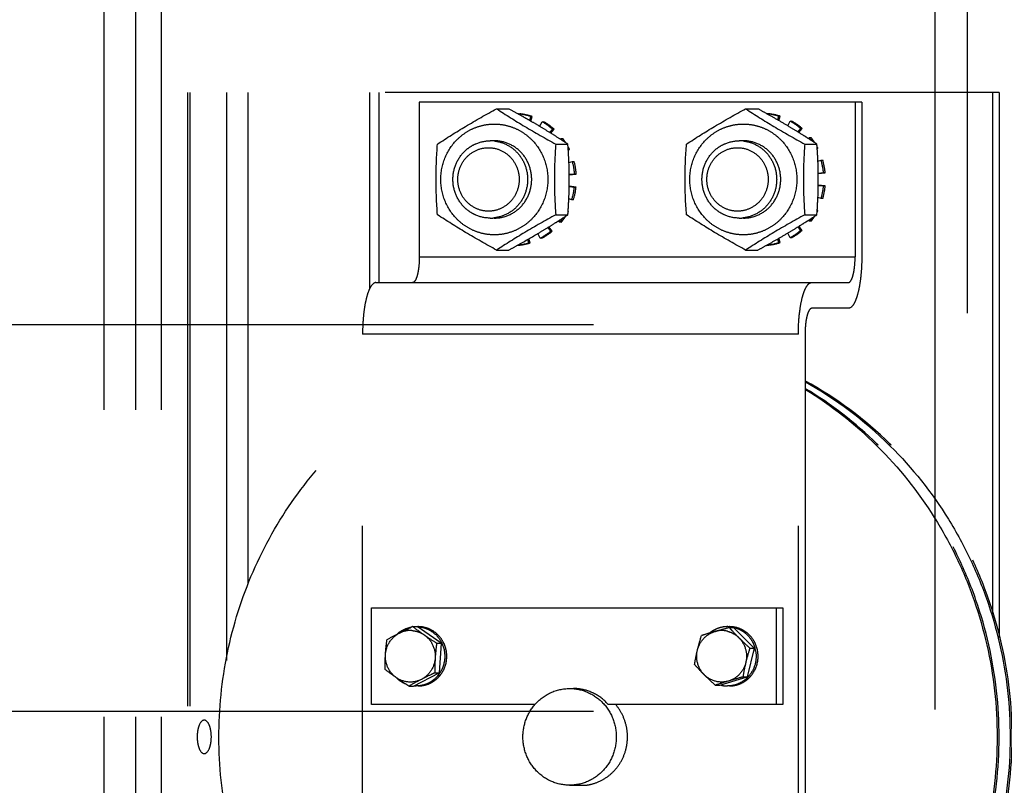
# Model space of a CAD drawing. Header units: millimetres. Extents: x 132157 to 155303, y 33763 to 45643.
# Tile 60 of 256: x 140925 to 141027, y 38844 to 38923. Entities that reach past the tile are written whole.
import ezdxf

# ---------------------------------------------------------------- set-up
doc = ezdxf.new("R2010")
doc.units = ezdxf.units.MM
doc.header["$LTSCALE"] = 20
doc.linetypes.add('ČÁRKOVANÁ2', pattern=[9.525, 6.35, -3.175])
doc.layers.add('PŘEJEZD', color=7, linetype='ČÁRKOVANÁ2')

msp = doc.modelspace()

# ---------------------------------------------------------------- linework, layer by layer
at = {"layer": 'PŘEJEZD', "ltscale": 0.5}
for p, q in [((140933.8898, 38692.5921), (140933.8898, 40182.5921)), ((140937.1698, 38692.5921), (140937.1698, 40182.5921)), ((140939.8365, 38692.5921), (140939.8365, 40182.5921)), ((141026.4697, 38915.9255), (140939.8365, 38915.9255)), ((140942.5031, 38915.9255), (140942.5031, 38782.5921)), ((140942.753, 38915.9255), (140942.753, 38782.5921)), ((140946.5869, 38857.1439), (140946.5869, 38915.9255)), ((140948.7713, 38915.9255), (140948.7713, 38865.0506)), ((140961.3702, 38895.6475), (140961.3702, 38915.9255)), ((140962.2928, 38915.9255), (140962.2928, 38896.2588)), ((141025.7795, 38915.9255), (141025.7795, 38861.9924)), ((141026.4697, 38915.9255), (141026.4697, 38859.5543)), ((141012.2565, 38914.9255), (140966.4898, 38914.9255)), ((140966.4898, 38914.9255), (140966.4898, 38898.9255)), ((141011.5663, 38914.9255), (141011.5663, 38898.9255)), ((141012.2565, 38914.9255), (141012.2565, 38898.9255)), ((140974.4871, 38914.2386), (140975.7405, 38914.2386)), ((140976.7373, 38913.6835), (140976.7406, 38913.7129)), ((140978.0049, 38913.4281), (140977.8815, 38913.0324)), ((140978.1775, 38913.4281), (140978.0049, 38913.4281)), ((140978.0277, 38912.9482), (140978.1775, 38913.4281)), ((141000.2451, 38914.2386), (141001.4985, 38914.2386)), ((141002.4205, 38913.728), (141002.3918, 38913.744)), ((141003.6506, 38913.4646), (141003.5406, 38913.0893)), ((141003.8231, 38913.4646), (141003.6506, 38913.4646)), ((141003.6883, 38913.0043), (141003.8231, 38913.4646)), ((140978.9575, 38912.4032), (140978.9178, 38912.4269)), ((140978.9333, 38912.4144), (140979.1913, 38912.8935)), ((140979.1913, 38912.8935), (140979.3639, 38912.8935)), ((141004.6025, 38912.4706), (141004.5735, 38912.4879)), ((141004.5974, 38912.4705), (141004.846, 38912.9519)), ((141004.629, 38912.4549), (141004.6025, 38912.4706)), ((141004.846, 38912.9519), (141005.0185, 38912.9519)), ((140980.0363, 38911.746), (140979.9116, 38911.8233)), ((140980.2542, 38912.1295), (140979.97, 38911.7839)), ((140980.1521, 38911.6741), (140980.0363, 38911.746)), ((140980.0843, 38911.7129), (140980.4267, 38912.1295)), ((140980.4267, 38912.1295), (140980.2542, 38912.1295)), ((141005.6846, 38911.814), (141005.5838, 38911.8762)), ((141005.9218, 38912.2077), (141005.6328, 38911.8431)), ((141005.7484, 38911.7712), (141006.0944, 38912.2077)), ((141006.0944, 38912.2077), (141005.9218, 38912.2077)), ((141006.7192, 38911.1606), (141006.8368, 38911.2605)), ((141006.8368, 38911.2605), (141007.0093, 38911.2605)), ((140980.6047, 38910.582), (140981.858, 38910.582)), ((140981.0649, 38911.0937), (140981.1527, 38911.1656)), ((140981.1207, 38911.061), (140981.0731, 38911.0916)), ((140981.2251, 38910.9938), (140981.1207, 38911.061)), ((140981.1527, 38911.1656), (140981.3252, 38911.1656)), ((141006.3627, 38910.582), (141007.616, 38910.582)), ((141006.7642, 38911.1345), (141006.7261, 38911.1589)), ((141006.8335, 38911.0901), (141006.7642, 38911.1345)), ((141006.8872, 38911.0555), (141006.8335, 38911.0901)), ((140982.0248, 38910.0387), (140981.8914, 38910.0387)), ((140981.8956, 38909.9702), (140982.0248, 38910.0387)), ((141007.7282, 38910.1467), (141007.6427, 38910.1467)), ((141007.6456, 38910.1009), (141007.7282, 38910.1467)), ((140981.9647, 38908.6859), (140982.326, 38908.7921)), ((140982.326, 38908.7921), (140982.4985, 38908.7921)), ((141007.7189, 38908.8048), (141008.0508, 38908.9091)), ((141008.0508, 38908.9091), (141008.2234, 38908.9091)), ((140981.9989, 38907.413), (140982.7283, 38907.4738)), ((140982.5557, 38907.4738), (140981.9989, 38907.4274)), ((140982.7283, 38907.4738), (140982.5557, 38907.4738)), ((141007.757, 38907.522), (141008.4758, 38907.5953)), ((141008.3033, 38907.5953), (141007.757, 38907.5396)), ((141008.4758, 38907.5953), (141008.3033, 38907.5953)), ((140981.9975, 38906.199), (140982.5326, 38906.1345)), ((140982.7052, 38906.1345), (140981.9981, 38906.2198)), ((141008.4758, 38906.2557), (141007.757, 38906.329)), ((141007.757, 38906.3114), (141008.3033, 38906.2557)), ((141008.3033, 38906.2557), (141008.4758, 38906.2557)), ((140982.5326, 38906.1345), (140982.7052, 38906.1345)), ((140982.2576, 38904.8255), (140981.9571, 38904.926)), ((140982.4302, 38904.8255), (140982.2576, 38904.8255)), ((141008.0508, 38904.9419), (141007.7189, 38905.0461)), ((141008.2234, 38904.9419), (141008.0508, 38904.9419)), ((140980.6047, 38903.2689), (140981.858, 38903.2689)), ((140981.8782, 38903.5973), (140981.9137, 38903.5973)), ((141006.3627, 38903.2689), (141007.616, 38903.2689)), ((141007.6427, 38903.7043), (141007.7282, 38903.7043)), ((141007.7282, 38903.7043), (141007.6456, 38903.75)), ((140981.0033, 38902.4969), (140980.8587, 38902.6243)), ((140980.8639, 38902.6255), (140980.9088, 38902.6542)), ((140980.9088, 38902.6542), (140981.0324, 38902.7332)), ((140981.1758, 38902.4969), (140981.0033, 38902.4969)), ((140981.0324, 38902.7332), (140981.1207, 38902.79)), ((141006.0944, 38901.6432), (141005.7484, 38902.0797)), ((141006.8368, 38902.5905), (141006.7192, 38902.6904)), ((141006.7261, 38902.6921), (141006.7642, 38902.7164)), ((141006.7642, 38902.7164), (141006.8335, 38902.7609)), ((141006.8335, 38902.7609), (141006.8872, 38902.7954)), ((141007.0093, 38902.5905), (141006.8368, 38902.5905)), ((140978.7129, 38901.3021), (140978.7499, 38901.3241)), ((140978.9836, 38900.8425), (140978.7455, 38901.3243)), ((140978.7499, 38901.3241), (140978.7843, 38901.3445)), ((140979.7394, 38901.9216), (140979.8251, 38901.9743)), ((140979.78, 38901.949), (140980.0721, 38901.5667)), ((140980.2447, 38901.5667), (140979.897, 38902.0217)), ((140980.0721, 38901.5667), (140980.2447, 38901.5667)), ((141004.5735, 38901.363), (141004.6025, 38901.3803)), ((141004.846, 38900.899), (141004.5974, 38901.3804)), ((141004.6025, 38901.3803), (141004.629, 38901.3961)), ((141005.5838, 38901.9747), (141005.6846, 38902.0369)), ((141005.6328, 38902.0079), (141005.9218, 38901.6432)), ((141005.9218, 38901.6432), (141006.0944, 38901.6432)), ((140977.683, 38900.7042), (140977.7796, 38900.352)), ((140977.7796, 38900.352), (140977.9521, 38900.352)), ((140977.9521, 38900.352), (140977.832, 38900.79)), ((140979.1562, 38900.8425), (140978.9836, 38900.8425)), ((141002.3918, 38900.1069), (141002.4205, 38900.123)), ((141003.5406, 38900.7616), (141003.6506, 38900.3864)), ((141003.6506, 38900.3864), (141003.8231, 38900.3864)), ((141003.8231, 38900.3864), (141003.6883, 38900.8466)), ((141005.0185, 38900.899), (141004.846, 38900.899)), ((140974.4871, 38899.6124), (140975.7405, 38899.6124)), ((141000.2451, 38899.6124), (141001.4985, 38899.6124)), ((140966.4898, 38898.9255), (141011.5663, 38898.9255)), ((140962.0036, 38896.2588), (141010.8762, 38896.2588)), ((141010.8762, 38893.5921), (141007.0801, 38893.5921)), ((141005.6998, 38890.9255), (140960.6232, 38890.9255)), ((140960.6232, 38807.5921), (140960.6232, 38890.9255)), ((141005.6998, 38807.5921), (141005.6998, 38890.9255)), ((141006.39, 38890.9255), (141006.39, 38807.5921)), ((140961.5429, 38862.5921), (141004.0899, 38862.5921)), ((140961.5429, 38852.5921), (140961.5429, 38862.5921)), ((141003.3997, 38862.5921), (141003.3997, 38852.5921)), ((141004.0899, 38862.5921), (141004.0899, 38852.5921)), ((140965.8133, 38860.6651), (140966.2692, 38860.6651)), ((140968.7448, 38858.9582), (140966.2692, 38860.6651)), ((140998.5364, 38860.5809), (140998.9924, 38860.5809)), ((141001.1347, 38858.4449), (140998.9924, 38860.5809)), ((140968.2888, 38858.9582), (140968.7448, 38858.9582)), ((140968.7448, 38858.9582), (140968.5547, 38855.8853)), ((141001.1347, 38858.4449), (141000.419, 38855.4561)), ((141000.6787, 38858.4449), (141001.1347, 38858.4449)), ((140965.8892, 38854.5192), (140968.5547, 38855.8853)), ((140968.0987, 38855.8853), (140968.5547, 38855.8853)), ((140997.5611, 38854.6034), (141000.419, 38855.4561)), ((140999.963, 38855.4561), (141000.419, 38855.4561)), ((140965.4332, 38854.5192), (140965.8892, 38854.5192)), ((140997.1051, 38854.6034), (140997.5611, 38854.6034)), ((140978.4419, 38852.5921), (140961.5429, 38852.5921)), ((141004.0899, 38852.5921), (140986.0366, 38852.5921)), ((140982.04, 38844.2588), (140983.5882, 38844.2588))]:
    msp.add_line(p, q, dxfattribs=at)
at = {"layer": 'PŘEJEZD'}
for p, q in [((141023.1698, 39782.095), (141023.1698, 38278.5921)), ((141019.8365, 38280.5921), (141019.8365, 39615.2588)), ((140476.5031, 38891.9255), (141023.1698, 38891.9255)), ((140476.5031, 38851.9255), (141023.1698, 38851.9255))]:
    msp.add_line(p, q, dxfattribs=at)
at = {"layer": 'PŘEJEZD', "ltscale": 0.5}
for centre, radius, start, end in [((140914.0217, 38801.707), 128.3455, 60.74766, 61.257112), ((140923.972, 38819.5079), 107.9524, 60.489885, 60.738598), ((140975.9684, 38907.3344), 6.425, 71.520146, 83.097262), ((140976.1409, 38907.3344), 6.425, 71.520146, 83.097262), ((140929.3705, 38829.0373), 97, 60.043791, 60.492344), ((140938.9077, 38800.1277), 130.1495, 60.805369, 61.254867), ((140952.2948, 38824.0677), 102.7207, 60.123061, 60.792075), ((141001.7277, 38907.3394), 6.4199, 72.571243, 83.705648), ((141001.9003, 38907.3391), 6.4201, 72.572317, 84.155261), ((140933.0113, 38835.367), 89.698, 59.894651, 60.039784), ((140937.127, 38842.439), 81.5155, 59.157961, 59.903943), ((140939.8166, 38846.9316), 76.2793, 58.289127, 59.127754), ((140975.8796, 38907.1648), 6.6171, 48.615611, 59.96796), ((140976.0521, 38907.1648), 6.6171, 48.615611, 59.96796), ((140962.0184, 38840.9721), 83.2193, 59.245494, 60.130328), ((140965.5023, 38846.8139), 76.4175, 58.365015, 59.202095), ((141001.6444, 38907.174), 6.6057, 49.643759, 61.009191), ((141001.817, 38907.174), 6.6057, 49.643759, 61.009191), ((140937.1915, 38842.7269), 81.2363, 57.304611, 58.073234), ((140964.1426, 38844.6218), 78.9971, 57.659617, 58.273352), ((140962.4818, 38841.9984), 82.1019, 57.391546, 57.659711), ((141001.4972, 38907.0281), 6.8136, 34.875264, 38.401969), ((141001.6688, 38907.0273), 6.8148, 34.688528, 38.401744), ((140973.8316, 38907.1951), 3.7304, 83.609329, 89.988187), ((140975.7352, 38907.0253), 6.8184, 34.927853, 37.389032), ((140930.4508, 38832.2654), 93.6813, 56.719016, 57.180839), ((140975.901, 38907.0203), 6.8268, 33.678826, 37.387679), ((140975.8825, 38907.0077), 6.8492, 32.926476, 33.68037), ((140975.8257, 38906.9743), 6.9151, 26.304987, 28.953689), ((140999.5897, 38907.1951), 3.7304, 83.609329, 89.988187), ((140956.6104, 38832.8796), 92.9475, 56.718231, 57.25397), ((141001.6447, 38907.0105), 6.8442, 32.949455, 34.689667), ((140953.8381, 38906.4945), 53.933, 2.456893, 4.346513), ((141001.59, 38906.9775), 6.9081, 27.307077, 28.943512), ((140938.3003, 38906.9239), 43.7037, 357.3788, 2.313614), ((140975.5113, 38906.9253), 7.0657, 4.452646, 15.319982), ((140975.6839, 38906.9253), 7.0657, 4.452646, 15.319982), ((140964.2104, 38906.9255), 43.5518, 357.52456, 2.47544), ((141001.2739, 38906.9258), 7.0611, 5.439935, 16.31199), ((141001.4465, 38906.9258), 7.0611, 5.439935, 16.31199), ((141001.2739, 38906.9251), 7.0611, 343.68801, 354.560065), ((141001.4465, 38906.9251), 7.0611, 343.68801, 354.560065), ((140975.5209, 38906.9244), 7.0561, 342.695332, 353.572537), ((140975.6934, 38906.9244), 7.0561, 342.695332, 353.572537), ((140924.6233, 38907.5669), 57.3958, 355.705502, 357.361952), ((140950.9008, 38907.531), 56.8751, 355.702366, 357.494228), ((140932.0809, 38979.0808), 90.6929, 302.73297, 303.288394), ((140975.8908, 38906.8377), 6.8392, 324.300262, 327.06728), ((140975.8392, 38906.8695), 6.8998, 331.031573, 331.690022), ((140957.7941, 38979.1497), 90.7751, 302.739619, 303.28818), ((141001.6447, 38906.8404), 6.8442, 325.310333, 327.050545), ((141001.59, 38906.8734), 6.9081, 331.056488, 332.692923), ((140973.8316, 38906.6559), 3.7304, 270.011813, 276.390671), ((140938.8175, 38968.5376), 78.1812, 301.635951, 302.343497), ((140937.0304, 38971.3696), 81.5299, 302.339758, 302.522899), ((140975.7438, 38906.8195), 6.8078, 320.584174, 325.090021), ((140975.9205, 38906.8163), 6.8026, 320.582966, 324.300598), ((140999.5897, 38906.6559), 3.7304, 270.011813, 276.390671), ((140964.4336, 38968.7641), 78.4485, 301.724502, 302.342529), ((140962.4818, 38971.8525), 82.1019, 302.340289, 302.608454), ((141001.4972, 38906.8229), 6.8136, 321.598031, 325.124736), ((141001.6688, 38906.8236), 6.8148, 321.598256, 325.311472), ((140929.6852, 38984.1858), 96.2986, 299.184709, 300.605353), ((140939.0909, 38968.1166), 77.6793, 300.729797, 301.552962), ((140975.893, 38906.6678), 6.5944, 297.948462, 309.326813), ((140976.0655, 38906.6678), 6.5944, 297.948462, 309.326813), ((140960.8424, 38974.8904), 85.5493, 299.881722, 300.742456), ((140965.0941, 38967.7107), 77.2051, 300.802175, 301.630715), ((141001.6444, 38906.677), 6.6057, 298.990809, 310.356241), ((141001.817, 38906.677), 6.6057, 298.990809, 310.356241), ((140913.2273, 39013.5827), 129.989, 298.744946, 299.199665), ((140975.9708, 38906.5062), 6.4145, 276.331866, 286.378414), ((140976.1434, 38906.5075), 6.4157, 274.786463, 286.374758), ((140938.9077, 39013.7232), 130.1495, 298.745133, 299.194631), ((140952.2948, 38989.7832), 102.7207, 299.207925, 299.876939), ((141001.7277, 38906.5115), 6.4199, 276.294352, 287.428757), ((141001.9003, 38906.5118), 6.4201, 275.844739, 287.427683), ((140986.9952, 38850.7438), 40.3129, 45.606011, 61.192554), ((140986.7762, 38850.7272), 40.3338, 45.386107, 60.844762), ((140985.5393, 38850.6067), 40.4874, 45.63127, 58.911276), ((140985.4314, 38850.7335), 40.3281, 45.381582, 58.592028), ((140985.1571, 38850.4165), 40.7464, 45.230242, 45.420123), ((140985.3728, 38850.426), 40.733, 45.420138, 45.641533), ((140986.5035, 38850.4163), 40.7467, 45.23023, 45.420123), ((140986.7196, 38850.4262), 40.7327, 45.420138, 45.641545), ((140994.2236, 38800.4397), 66.5901, 115.254877, 115.432779), ((140984.9426, 38885.7907), 31.5789, 232.71622, 235.352955), ((140966.1644, 38857.7896), 2.8691, 87.193374, 87.947695), ((140998.3824, 38857.7383), 2.9238, 109.301181, 118.87439), ((140998.3665, 38857.7742), 2.8847, 92.444162, 109.238617), ((140998.3621, 38857.8069), 2.8519, 90.002091, 92.384718), ((140998.3621, 38857.7916), 2.8671, 86.353624, 90.000931), ((140998.361, 38857.7785), 2.8803, 77.300702, 86.348685), ((140998.5684, 38857.7765), 2.882, 79.750814, 89.970995), ((140998.3638, 38857.7928), 2.8658, 75.506527, 77.292913), ((140982.3089, 38825.1769), 39.134, 117.510419, 119.316342), ((140966.223, 38857.6844), 2.9902, 128.229758, 132.071912), ((140981.2416, 38827.1562), 36.8855, 117.134484, 117.460116), ((140966.1978, 38857.7161), 2.9497, 126.007024, 128.226648), ((140965.5623, 38857.7577), 2.5011, 86.244718, 117.207002), ((141015.1037, 38799.9036), 62.8992, 107.146312, 107.988776), ((140998.3973, 38857.7134), 2.9531, 126.007987, 128.673002), ((141013.3655, 38805.4461), 57.0907, 106.610052, 107.119319), ((140998.3912, 38857.7207), 2.9435, 118.85974, 125.996151), ((140997.759, 38857.7678), 2.4911, 75.591935, 106.638198), ((140966.0335, 38857.6202), 3.0887, 25.828259, 26.421178), ((140966.2312, 38857.6155), 3.0994, 24.525293, 28.442062), ((140998.1678, 38857.5943), 3.157, 9.897192, 16.030876), ((140981.3547, 38880.3494), 30.338, 235.41465, 235.557279), ((140966.2194, 38857.4966), 2.9853, 226.986004, 231.694561), ((140984.6658, 38885.2587), 36.2595, 235.629878, 237.290088), ((140966.0665, 38857.541), 3.0486, 322.321729, 326.394964), ((140966.2804, 38857.5351), 3.0396, 322.006626, 324.450866), ((140998.3007, 38857.5063), 2.998, 306.044582, 315.905609), ((140998.5198, 38857.4914), 2.9789, 306.025833, 313.037499), ((140998.2725, 38857.5351), 3.0382, 315.884791, 322.311916), ((140998.4834, 38857.5309), 3.0325, 313.030153, 321.159272), ((140966.1947, 38857.4665), 2.9463, 231.708729, 246.451972), ((140991.9742, 38896.6074), 49.7578, 237.270872, 237.764316), ((140983.6302, 38822.179), 37.1082, 117.137154, 119.365353), ((140966.1676, 38857.3928), 2.867, 265.35527, 269.966801), ((140982.4367, 38849.5882), 4.6706, 81.671992, 89.998358), ((141015.1176, 38799.2435), 58.2166, 106.613707, 108.023355), ((140998.368, 38857.4126), 2.887, 255.85255, 261.366808), ((140998.3654, 38857.3985), 2.8727, 261.375401, 269.960306), ((140983.1583, 38848.947), 4.7216, 275.369885, 278.21308), ((140983.1588, 38848.9441), 4.7186, 278.211774, 283.521819), ((140983.1605, 38848.9352), 4.7096, 283.52652, 285.511808)]:
    msp.add_arc(centre, radius, start, end, dxfattribs=at)
for points, knots in [([(140968.3696, 38910.582), (140969.3279, 38911.211), (140971.3394, 38912.4776), (140973.4088, 38913.6469), (140974.4871, 38914.2386)], [0, 0, 0, 0, 0.48237855, 1, 1, 1, 1]), ([(140974.4871, 38914.2386), (140975.4454, 38913.6096), (140977.4569, 38912.343), (140979.5263, 38911.1737), (140980.6047, 38910.582)], [0, 0, 0, 0, 0.48237855, 1, 1, 1, 1]), ([(140994.1276, 38910.582), (140995.0859, 38911.211), (140997.0974, 38912.4776), (140999.1668, 38913.6469), (141000.2451, 38914.2386)], [0, 0, 0, 0, 0.48237855, 1, 1, 1, 1]), ([(141000.2451, 38914.2386), (141001.2034, 38913.6096), (141003.215, 38912.343), (141005.2844, 38911.1737), (141006.3627, 38910.582)], [0, 0, 0, 0, 0.48237855, 1, 1, 1, 1]), ([(140974.2511, 38901.1921), (140973.8891, 38901.1921), (140973.162, 38901.2664), (140972.1157, 38901.5953), (140971.1515, 38902.13), (140970.0253, 38903.0869), (140968.9971, 38904.6852), (140968.5706, 38906.9254), (140968.997, 38909.1655), (140970.0252, 38910.764), (140971.1514, 38911.7209), (140972.1156, 38912.2556), (140973.162, 38912.5845), (140973.8891, 38912.6588), (140974.2511, 38912.6588)], [0, 0, 0, 0, 0.06156624, 0.12332481, 0.18536157, 0.24780052, 0.37331872, 0.49999474, 0.62667, 0.75219052, 0.81463234, 0.87667176, 0.93843308, 1, 1, 1, 1]), ([(140974.2511, 38912.6588), (140974.613, 38912.6588), (140975.3401, 38912.5845), (140976.3864, 38912.2556), (140977.3506, 38911.7209), (140978.4768, 38910.7641), (140979.5051, 38909.1657), (140979.9316, 38906.9256), (140979.5051, 38904.6854), (140978.4769, 38903.087), (140977.3507, 38902.1301), (140976.3865, 38901.5953), (140975.3402, 38901.2664), (140974.613, 38901.1921), (140974.2511, 38901.1921)], [0, 0, 0, 0, 0.06156624, 0.12332481, 0.18536157, 0.24780052, 0.37331872, 0.49999474, 0.62667, 0.75219052, 0.81463234, 0.87667176, 0.93843308, 1, 1, 1, 1]), ([(141000.0091, 38901.1921), (140999.6471, 38901.1921), (140998.92, 38901.2664), (140997.8737, 38901.5953), (140996.9095, 38902.13), (140995.7833, 38903.0869), (140994.7551, 38904.6852), (140994.3286, 38906.9254), (140994.755, 38909.1655), (140995.7832, 38910.764), (140996.9094, 38911.7209), (140997.8737, 38912.2556), (140998.92, 38912.5845), (140999.6471, 38912.6588), (141000.0091, 38912.6588)], [0, 0, 0, 0, 0.06156624, 0.12332481, 0.18536157, 0.24780052, 0.37331872, 0.49999474, 0.62667, 0.75219052, 0.81463234, 0.87667176, 0.93843308, 1, 1, 1, 1]), ([(141000.0091, 38912.6588), (141000.371, 38912.6588), (141001.0982, 38912.5845), (141002.1445, 38912.2556), (141003.1086, 38911.7209), (141004.2348, 38910.7641), (141005.2631, 38909.1657), (141005.6896, 38906.9256), (141005.2631, 38904.6854), (141004.2349, 38903.087), (141003.1087, 38902.1301), (141002.1445, 38901.5953), (141001.0982, 38901.2664), (141000.371, 38901.1921), (141000.0091, 38901.1921)], [0, 0, 0, 0, 0.06156624, 0.12332481, 0.18536157, 0.24780052, 0.37331872, 0.49999474, 0.62667, 0.75219052, 0.81463234, 0.87667176, 0.93843308, 1, 1, 1, 1]), ([(140973.8324, 38902.9255), (140973.3292, 38902.9255), (140972.5606, 38903.0847), (140971.6703, 38903.5798), (140970.8839, 38904.2474), (140970.167, 38905.3626), (140969.8691, 38906.9255), (140970.167, 38908.4884), (140970.8839, 38909.6036), (140971.6703, 38910.2711), (140972.5606, 38910.7662), (140973.3292, 38910.9255), (140973.8324, 38910.9255)], [0, 0, 0, 0, 0.12285008, 0.18496153, 0.24748121, 0.37316173, 0.5, 0.62683827, 0.75251879, 0.81503847, 0.87714992, 1, 1, 1, 1]), ([(140974.2469, 38910.9023), (140974.714, 38910.85), (140975.6418, 38910.5626), (140976.7779, 38909.6509), (140977.5236, 38908.3825), (140977.7827, 38906.9255), (140977.5236, 38905.4684), (140976.7779, 38904.2001), (140975.6418, 38903.2884), (140974.714, 38903.0009), (140974.2469, 38902.9487)], [0, 0, 0, 0, 0.1230601, 0.2473402, 0.37315935, 0.5, 0.62684065, 0.7526598, 0.8769399, 1, 1, 1, 1]), ([(140978.1149, 38906.9255), (140978.1149, 38907.4451), (140977.9161, 38908.4903), (140977.0614, 38909.8194), (140975.7772, 38910.7148), (140974.7543, 38910.9256), (140974.2511, 38910.9256)], [0, 0, 0, 0, 0.25401097, 0.50566063, 0.75399517, 1, 1, 1, 1]), ([(140981.9684, 38908.6881), (140981.962, 38908.8477), (140981.9336, 38909.4794), (140981.8932, 38910.1106), (140981.858, 38910.582)], [0, 0, 0, 0, 0.25249474, 1, 1, 1, 1]), ([(140999.5904, 38902.9255), (140999.0872, 38902.9255), (140998.3186, 38903.0847), (140997.4283, 38903.5798), (140996.642, 38904.2474), (140995.925, 38905.3626), (140995.6271, 38906.9255), (140995.925, 38908.4884), (140996.642, 38909.6036), (140997.4283, 38910.2711), (140998.3186, 38910.7662), (140999.0872, 38910.9255), (140999.5904, 38910.9255)], [0, 0, 0, 0, 0.12285008, 0.18496153, 0.24748121, 0.37316173, 0.5, 0.62683827, 0.75251879, 0.81503847, 0.87714992, 1, 1, 1, 1]), ([(141000.0049, 38910.9023), (141000.472, 38910.85), (141001.3998, 38910.5626), (141002.536, 38909.6509), (141003.2817, 38908.3825), (141003.5407, 38906.9255), (141003.2817, 38905.4684), (141002.536, 38904.2001), (141001.3998, 38903.2884), (141000.472, 38903.0009), (141000.0049, 38902.9487)], [0, 0, 0, 0, 0.1230601, 0.2473402, 0.37315935, 0.5, 0.62684065, 0.7526598, 0.8769399, 1, 1, 1, 1]), ([(141003.8729, 38906.9255), (141003.8729, 38907.4451), (141003.6742, 38908.4903), (141002.8194, 38909.8194), (141001.5352, 38910.7148), (141000.5123, 38910.9256), (141000.0091, 38910.9256)], [0, 0, 0, 0, 0.25401097, 0.50566063, 0.75399517, 1, 1, 1, 1]), ([(140973.6471, 38903.6412), (140973.2339, 38903.6412), (140972.3941, 38903.8143), (140971.3398, 38904.5492), (140970.638, 38905.6418), (140970.3929, 38906.9254), (140970.6379, 38908.209), (140971.3397, 38909.3017), (140972.394, 38910.0366), (140973.2339, 38910.2098), (140973.6471, 38910.2098)], [0, 0, 0, 0, 0.12300738, 0.24716817, 0.37299771, 0.49999135, 0.62698435, 0.75281854, 0.87698788, 1, 1, 1, 1]), ([(140973.6471, 38910.2098), (140974.0604, 38910.2098), (140974.9002, 38910.0366), (140975.9545, 38909.3018), (140976.6563, 38908.2092), (140976.9014, 38906.9256), (140976.6564, 38905.642), (140975.9546, 38904.5493), (140974.9002, 38903.8143), (140974.0604, 38903.6412), (140973.6471, 38903.6412)], [0, 0, 0, 0, 0.12300738, 0.24716817, 0.37299771, 0.49999135, 0.62698435, 0.75281854, 0.87698788, 1, 1, 1, 1]), ([(140999.4052, 38903.6412), (140998.992, 38903.6412), (140998.1521, 38903.8143), (140997.0978, 38904.5492), (140996.396, 38905.6418), (140996.1509, 38906.9254), (140996.3959, 38908.209), (140997.0977, 38909.3017), (140998.1521, 38910.0366), (140998.9919, 38910.2098), (140999.4052, 38910.2098)], [0, 0, 0, 0, 0.12300738, 0.24716817, 0.37299771, 0.49999135, 0.62698435, 0.75281854, 0.87698788, 1, 1, 1, 1]), ([(140999.4052, 38910.2098), (140999.8184, 38910.2098), (141000.6582, 38910.0366), (141001.7126, 38909.3018), (141002.4144, 38908.2092), (141002.6594, 38906.9256), (141002.4144, 38905.642), (141001.7126, 38904.5493), (141000.6583, 38903.8143), (140999.8184, 38903.6412), (140999.4052, 38903.6412)], [0, 0, 0, 0, 0.12300738, 0.24716817, 0.37299771, 0.49999135, 0.62698435, 0.75281854, 0.87698788, 1, 1, 1, 1]), ([(140974.2511, 38902.9253), (140974.7543, 38902.9253), (140975.7772, 38903.1361), (140977.0614, 38904.0316), (140977.9161, 38905.3606), (140978.1149, 38906.4058), (140978.1149, 38906.9255)], [0, 0, 0, 0, 0.24600473, 0.49433925, 0.74598892, 1, 1, 1, 1]), ([(141000.0091, 38902.9253), (141000.5123, 38902.9253), (141001.5352, 38903.1361), (141002.8194, 38904.0316), (141003.6742, 38905.3606), (141003.8729, 38906.4058), (141003.8729, 38906.9255)], [0, 0, 0, 0, 0.24600473, 0.49433925, 0.74598892, 1, 1, 1, 1]), ([(140974.4871, 38899.6124), (140973.4088, 38900.204), (140971.3394, 38901.3734), (140969.3279, 38902.64), (140968.3696, 38903.2689)], [0, 0, 0, 0, 0.51762145, 1, 1, 1, 1]), ([(140980.6047, 38903.2689), (140979.5263, 38902.6772), (140977.4569, 38901.5079), (140975.4454, 38900.2413), (140974.4871, 38899.6124)], [0, 0, 0, 0, 0.51762145, 1, 1, 1, 1]), ([(141000.2451, 38899.6124), (140999.1668, 38900.204), (140997.0974, 38901.3734), (140995.0859, 38902.64), (140994.1276, 38903.2689)], [0, 0, 0, 0, 0.51762145, 1, 1, 1, 1]), ([(141006.3627, 38903.2689), (141005.2844, 38902.6772), (141003.215, 38901.5079), (141001.2034, 38900.2413), (141000.2451, 38899.6124)], [0, 0, 0, 0, 0.51762145, 1, 1, 1, 1]), ([(140966.4898, 38898.9255), (140966.4898, 38898.5848), (140966.4665, 38898.0886), (140966.3812, 38897.46), (140966.2995, 38897.0606), (140966.196, 38896.7264), (140966.0734, 38896.4464), (140965.9107, 38896.2588), (140965.7996, 38896.2588)], [0, 0, 0, 0, 0.35793873, 0.52091852, 0.66562463, 0.78741887, 0.88330844, 1, 1, 1, 1]), ([(141012.2565, 38898.9255), (141012.2565, 38898.5786), (141012.2395, 38897.8969), (141012.1632, 38896.9076), (141012.0399, 38895.9953), (141011.8738, 38895.1935), (141011.6994, 38894.6145), (141011.5349, 38894.2301), (141011.3507, 38893.8825), (141011.0982, 38893.5921), (141010.8762, 38893.5921)], [0, 0, 0, 0, 0.18222319, 0.35796676, 0.52093044, 0.66559544, 0.78736232, 0.83868219, 0.88334349, 1, 1, 1, 1]), ([(141010.8762, 38896.2588), (141010.9872, 38896.2588), (141011.1499, 38896.4464), (141011.2725, 38896.7264), (141011.3761, 38897.0606), (141011.4577, 38897.46), (141011.5431, 38898.0886), (141011.5663, 38898.5848), (141011.5663, 38898.9255)], [0, 0, 0, 0, 0.1166915, 0.21258103, 0.33437524, 0.47908133, 0.64206113, 1, 1, 1, 1]), ([(140962.0036, 38896.2588), (140961.7815, 38896.2588), (140961.5291, 38895.9684), (140961.3448, 38895.6209), (140961.1804, 38895.2364), (140961.006, 38894.6575), (140960.8398, 38893.8557), (140960.7165, 38892.9433), (140960.6403, 38891.954), (140960.6232, 38891.2724), (140960.6232, 38890.9255)], [0, 0, 0, 0, 0.11665651, 0.16131781, 0.21263768, 0.33440456, 0.47906956, 0.64203324, 0.81777681, 1, 1, 1, 1]), ([(141005.887, 38893.6073), (141005.9426, 38893.9766), (141006.0421, 38894.5011), (141006.2296, 38895.1451), (141006.3765, 38895.531), (141006.5347, 38895.8408), (141006.7027, 38896.0709), (141006.8818, 38896.2202), (141007.0184, 38896.2588), (141007.0801, 38896.2588)], [0, 0, 0, 0, 0.36785952, 0.52448369, 0.66021245, 0.77402001, 0.86615444, 0.9392039, 1, 1, 1, 1]), ([(141005.6998, 38890.9255), (141005.6998, 38891.1589), (141005.7153, 38892.0552), (141005.7883, 38892.9515), (141005.887, 38893.6073)], [0, 0, 0, 0, 0.26034996, 1, 1, 1, 1]), ([(141007.0801, 38893.5921), (141006.9691, 38893.5921), (141006.8064, 38893.4046), (141006.6838, 38893.1246), (141006.5802, 38892.7904), (141006.4986, 38892.3909), (141006.4133, 38891.7624), (141006.39, 38891.2661), (141006.39, 38890.9255)], [0, 0, 0, 0, 0.1166915, 0.21258103, 0.33437524, 0.47908133, 0.64206113, 1, 1, 1, 1]), ([(140958.26, 38819.0786), (140956.1958, 38821.1127), (140952.4781, 38825.6507), (140948.435, 38833.4751), (140946.0695, 38842.0043), (140945.489, 38850.8551), (140946.7175, 38859.6351), (140949.703, 38867.9545), (140954.31, 38875.4393), (140958.3515, 38879.6724), (140960.5592, 38881.5379)], [0, 0, 0, 0, 0.12409939, 0.24902603, 0.37457799, 0.5004335, 0.62622098, 0.75158166, 0.87622935, 1, 1, 1, 1]), ([(141006.4379, 38812.4593), (141007.8411, 38813.2308), (141010.5625, 38814.9485), (141014.3128, 38817.9984), (141017.6896, 38821.4859), (141021.6326, 38826.6546), (141025.4042, 38833.9646), (141027.8088, 38843.5555), (141027.9819, 38853.4608), (141026.2503, 38861.5402), (141023.7976, 38867.6121), (141020.6835, 38873.3244), (141017.613, 38877.1695), (141015.31, 38879.439)], [0, 0, 0, 0, 0.06155418, 0.12334762, 0.18539349, 0.24769084, 0.3727576, 0.49849884, 0.62450665, 0.75031713, 0.813118, 0.87571627, 1, 1, 1, 1]), ([(141015.1997, 38879.3441), (141017.4843, 38877.0778), (141020.5296, 38873.2432), (141023.6184, 38867.5526), (141026.0516, 38861.507), (141027.7713, 38853.4667), (141027.606, 38843.6098), (141025.2303, 38834.0614), (141021.4986, 38826.7758), (141017.5941, 38821.6167), (141014.2488, 38818.1307), (141010.5315, 38815.0763), (141007.8327, 38813.3513), (141006.4406, 38812.575)], [0, 0, 0, 0, 0.12428765, 0.18688374, 0.24968113, 0.37548425, 0.50148399, 0.62722104, 0.75229039, 0.81459072, 0.87664107, 0.93844001, 1, 1, 1, 1]), ([(141013.8531, 38879.3441), (141016.0911, 38877.124), (141019.0817, 38873.3769), (141022.14, 38867.8214), (141024.5715, 38861.9202), (141026.3469, 38854.0672), (141026.3418, 38844.4122), (141024.2103, 38835.0111), (141020.7401, 38827.7805), (141017.0631, 38822.61), (141012.8552, 38817.9291), (141009.1121, 38814.9907), (141006.4425, 38813.362)], [0, 0, 0, 0, 0.12426281, 0.18683575, 0.24960821, 0.37537359, 0.5013594, 0.62712337, 0.75226849, 0.81461878, 0.87672679, 1, 1, 1, 1]), ([(141006.444, 38813.2379), (141007.7898, 38814.0479), (141010.3932, 38815.8322), (141013.9641, 38818.9505), (141017.1633, 38822.476), (141020.877, 38827.6569), (141024.3865, 38834.9136), (141026.5455, 38844.3578), (141026.5575, 38854.0615), (141024.7698, 38861.9533), (141022.3188, 38867.8807), (141019.2353, 38873.4579), (141016.2196, 38877.2156), (141013.9634, 38879.439)], [0, 0, 0, 0, 0.0616025, 0.12344468, 0.18553534, 0.24786986, 0.37298708, 0.49872973, 0.62469729, 0.7504442, 0.81320676, 0.8757682, 1, 1, 1, 1]), ([(140964.4188, 38859.982), (140964.5174, 38860.0325), (140964.9176, 38860.2354), (140965.3213, 38860.4314), (140965.6264, 38860.5765)], [0, 0, 0, 0, 0.24693907, 1, 1, 1, 1]), ([(140964.4637, 38860.1022), (140964.5497, 38860.1647), (140964.9048, 38860.3946), (140965.3104, 38860.5464), (140965.621, 38860.6065)], [0, 0, 0, 0, 0.25141404, 1, 1, 1, 1]), ([(140966.3049, 38860.6553), (140966.563, 38860.6427), (140967.0798, 38860.5464), (140967.7888, 38860.1995), (140968.3859, 38859.6747), (140968.682, 38859.2313), (140968.7996, 38858.9946)], [0, 0, 0, 0, 0.24740604, 0.49612809, 0.74694764, 1, 1, 1, 1]), ([(140968.9564, 38859.0916), (140968.8294, 38859.3262), (140968.5142, 38859.7626), (140967.8903, 38860.2675), (140967.1597, 38860.5862), (140966.6336, 38860.6588), (140966.3726, 38860.6588)], [0, 0, 0, 0, 0.25300234, 0.50371604, 0.75246591, 1, 1, 1, 1]), ([(140997.0458, 38860.1545), (140997.1679, 38860.1909), (140997.6636, 38860.3371), (140998.161, 38860.4772), (140998.5364, 38860.5809)], [0, 0, 0, 0, 0.24648385, 1, 1, 1, 1]), ([(140998.5364, 38860.5809), (140998.6151, 38860.493), (140998.9438, 38860.1297), (140999.2825, 38859.7755), (140999.5459, 38859.5129)], [0, 0, 0, 0, 0.24074674, 1, 1, 1, 1]), ([(140999.081, 38860.5673), (140999.3293, 38860.5032), (140999.8129, 38860.3063), (141000.4361, 38859.8303), (141000.9208, 38859.206), (141001.1296, 38858.7187), (141001.2021, 38858.4662)], [0, 0, 0, 0, 0.24696941, 0.49584982, 0.74695298, 1, 1, 1, 1]), ([(141001.3484, 38858.6544), (141001.2598, 38858.903), (141001.0191, 38859.3781), (141000.4913, 38859.971), (140999.8338, 38860.4049), (140999.3347, 38860.5666), (140999.0812, 38860.6125)], [0, 0, 0, 0, 0.25311568, 0.50413302, 0.75294034, 1, 1, 1, 1]), ([(140962.991, 38857.7625), (140963.0193, 38858.2202), (140963.3093, 38859.1301), (140964.0172, 38859.7762), (140964.4188, 38859.982)], [0, 0, 0, 0, 0.50395144, 1, 1, 1, 1]), ([(140962.991, 38857.7625), (140962.9991, 38857.8925), (140963.0364, 38858.406), (140963.0956, 38858.9178), (140963.1477, 38859.299)], [0, 0, 0, 0, 0.25288144, 1, 1, 1, 1]), ([(140965.7261, 38860.2534), (140965.9501, 38860.2385), (140966.3973, 38860.1472), (140966.8036, 38859.9398), (140966.9894, 38859.8116)], [0, 0, 0, 0, 0.49860312, 1, 1, 1, 1]), ([(140966.9894, 38859.8116), (140967.0949, 38859.7388), (140967.5234, 38859.4474), (140967.9589, 38859.1663), (140968.2888, 38858.9582)], [0, 0, 0, 0, 0.24744215, 1, 1, 1, 1]), ([(140966.9894, 38859.8116), (140967.3626, 38859.5543), (140967.9839, 38858.8217), (140968.1605, 38857.8804), (140968.1321, 38857.4218)], [0, 0, 0, 0, 0.49661688, 1, 1, 1, 1]), ([(140995.259, 38858.2338), (140995.3653, 38858.6777), (140995.8063, 38859.5203), (140996.6158, 38860.0262), (140997.0458, 38860.1545)], [0, 0, 0, 0, 0.50432406, 1, 1, 1, 1]), ([(140995.259, 38858.2338), (140995.2893, 38858.3604), (140995.4151, 38858.8624), (140995.5616, 38859.359), (140995.6785, 38859.7282)], [0, 0, 0, 0, 0.25163831, 1, 1, 1, 1]), ([(140998.3789, 38860.1805), (140998.597, 38860.1245), (140999.0216, 38859.9519), (140999.3852, 38859.6731), (140999.5459, 38859.5129)], [0, 0, 0, 0, 0.49806708, 1, 1, 1, 1]), ([(140999.5459, 38859.5129), (140999.6372, 38859.4219), (141000.0075, 38859.0583), (141000.3888, 38858.7059), (141000.6787, 38858.4449)], [0, 0, 0, 0, 0.24825727, 1, 1, 1, 1]), ([(140999.5459, 38859.5129), (140999.8688, 38859.1909), (141000.353, 38858.3587), (141000.3664, 38857.398), (141000.2592, 38856.9505)], [0, 0, 0, 0, 0.49775177, 1, 1, 1, 1]), ([(140968.2888, 38858.9582), (140968.2716, 38858.8326), (140968.2052, 38858.322), (140968.1561, 38857.8091), (140968.1321, 38857.4218)], [0, 0, 0, 0, 0.24630337, 1, 1, 1, 1]), ([(140968.8137, 38858.9659), (140969.0482, 38858.4813), (140969.2655, 38857.3721), (140968.9028, 38856.301), (140968.6056, 38855.8537)], [0, 0, 0, 0, 0.5006127, 1, 1, 1, 1]), ([(140968.7535, 38855.7679), (140969.0688, 38856.209), (140969.4686, 38857.2805), (140969.2767, 38858.4071), (140969.0509, 38858.902)], [0, 0, 0, 0, 0.49914819, 1, 1, 1, 1]), ([(141000.6787, 38858.4449), (141000.6401, 38858.3228), (141000.487, 38857.8285), (141000.3499, 38857.3292), (141000.2592, 38856.9505)], [0, 0, 0, 0, 0.24742401, 1, 1, 1, 1]), ([(141000.8455, 38855.629), (141001.1757, 38856.0392), (141001.6278, 38857.0523), (141001.5264, 38858.1556), (141001.3484, 38858.6544)], [0, 0, 0, 0, 0.49859534, 1, 1, 1, 1]), ([(140962.9577, 38856.2261), (140962.956, 38856.3518), (140962.9527, 38856.8641), (140962.9672, 38857.3767), (140962.991, 38857.7625)], [0, 0, 0, 0, 0.24547663, 1, 1, 1, 1]), ([(140964.1338, 38855.3726), (140963.7606, 38855.63), (140963.1393, 38856.3626), (140962.9627, 38857.3039), (140962.991, 38857.7625)], [0, 0, 0, 0, 0.49661688, 1, 1, 1, 1]), ([(140968.1321, 38857.4218), (140968.1038, 38856.9641), (140967.8139, 38856.0542), (140967.106, 38855.4081), (140966.7043, 38855.2023)], [0, 0, 0, 0, 0.50395144, 1, 1, 1, 1]), ([(140968.1321, 38857.4218), (140968.1241, 38857.292), (140968.0979, 38856.7803), (140968.0938, 38856.2676), (140968.0987, 38855.8853)], [0, 0, 0, 0, 0.2537939, 1, 1, 1, 1]), ([(140994.9628, 38856.7394), (140994.9827, 38856.8619), (140995.0675, 38857.3626), (140995.1696, 38857.8605), (140995.259, 38858.2338)], [0, 0, 0, 0, 0.24429796, 1, 1, 1, 1]), ([(140995.9723, 38855.6714), (140995.6494, 38855.9934), (140995.1653, 38856.8255), (140995.1518, 38857.7863), (140995.259, 38858.2338)], [0, 0, 0, 0, 0.49775177, 1, 1, 1, 1]), ([(141001.2779, 38858.137), (141001.3522, 38857.7108), (141001.3244, 38856.8213), (141000.9395, 38856.0177), (141000.6768, 38855.6776)], [0, 0, 0, 0, 0.5016702, 1, 1, 1, 1]), ([(140995.9723, 38855.6714), (140995.8825, 38855.761), (140995.5382, 38856.1095), (140995.205, 38856.4689), (140994.9628, 38856.7394)], [0, 0, 0, 0, 0.25893928, 1, 1, 1, 1]), ([(141000.2592, 38856.9505), (141000.1529, 38856.5065), (140999.7119, 38855.664), (140998.9024, 38855.158), (140998.4724, 38855.0298)], [0, 0, 0, 0, 0.50432406, 1, 1, 1, 1]), ([(141000.2592, 38856.9505), (141000.2291, 38856.8245), (141000.1159, 38856.3293), (141000.0237, 38855.8296), (140999.963, 38855.4561)], [0, 0, 0, 0, 0.25508801, 1, 1, 1, 1]), ([(140964.1338, 38855.3726), (140964.0301, 38855.4441), (140963.633, 38855.7215), (140963.2431, 38856.0091), (140962.9577, 38856.2261)], [0, 0, 0, 0, 0.25994874, 1, 1, 1, 1]), ([(140966.7043, 38855.2023), (140966.3083, 38854.9993), (140965.3873, 38854.8026), (140964.501, 38855.1194), (140964.1338, 38855.3726)], [0, 0, 0, 0, 0.49943068, 1, 1, 1, 1]), ([(140968.0987, 38855.8853), (140967.981, 38855.8298), (140967.5135, 38855.6076), (140967.0491, 38855.3789), (140966.7043, 38855.2023)], [0, 0, 0, 0, 0.25157479, 1, 1, 1, 1]), ([(140968.4793, 38855.6776), (140968.4355, 38855.6209), (140968.2532, 38855.4015), (140968.0399, 38855.2077), (140967.8672, 38855.0823)], [0, 0, 0, 0, 0.2515047, 1, 1, 1, 1]), ([(140968.0744, 38855.0821), (140968.2436, 38855.2051), (140968.453, 38855.3944), (140968.6326, 38855.6087), (140968.6759, 38855.664)], [0, 0, 0, 0, 0.74853397, 1, 1, 1, 1]), ([(140997.1051, 38854.6034), (140996.8151, 38854.8645), (140996.4339, 38855.2169), (140996.0635, 38855.5804), (140995.9723, 38855.6714)], [0, 0, 0, 0, 0.75174296, 1, 1, 1, 1]), ([(140998.4724, 38855.0298), (140998.0465, 38854.9027), (140997.1033, 38854.8807), (140996.2897, 38855.355), (140995.9723, 38855.6714)], [0, 0, 0, 0, 0.49792151, 1, 1, 1, 1]), ([(140999.963, 38855.4561), (140999.8375, 38855.4215), (140999.3396, 38855.2831), (140998.8429, 38855.1403), (140998.4724, 38855.0298)], [0, 0, 0, 0, 0.25200123, 1, 1, 1, 1]), ([(140967.8672, 38855.0823), (140967.6221, 38854.9041), (140967.0747, 38854.6236), (140966.467, 38854.5256), (140966.1659, 38854.5258)], [0, 0, 0, 0, 0.50162924, 1, 1, 1, 1]), ([(140966.3726, 38854.5255), (140966.6738, 38854.5255), (140967.2816, 38854.6233), (140967.8292, 38854.9039), (140968.0744, 38855.0821)], [0, 0, 0, 0, 0.49846237, 1, 1, 1, 1]), ([(140978.441, 38852.593), (140978.8858, 38853.1077), (140979.9982, 38853.9576), (140981.3676, 38854.2588), (140982.0406, 38854.2587)], [0, 0, 0, 0, 0.50269271, 1, 1, 1, 1]), ([(140982.0406, 38854.2587), (140982.6695, 38854.2586), (140983.9479, 38853.9951), (140985.5529, 38852.8759), (140986.6212, 38851.2147), (140986.8696, 38849.9083), (140986.8696, 38849.2588)], [0, 0, 0, 0, 0.24597243, 0.49431862, 0.74598937, 1, 1, 1, 1]), ([(140986.0366, 38852.5921), (140985.6648, 38853.0225), (140984.7687, 38853.7565), (140983.6701, 38854.1279), (140983.1132, 38854.2095)], [0, 0, 0, 0, 0.50255968, 1, 1, 1, 1]), ([(141000.0647, 38855.0823), (140999.8196, 38854.9041), (140999.2722, 38854.6236), (140998.6645, 38854.5256), (140998.3635, 38854.5258)], [0, 0, 0, 0, 0.50162924, 1, 1, 1, 1]), ([(140998.5705, 38854.5254), (140998.8716, 38854.5254), (140999.4796, 38854.6226), (141000.0267, 38854.9041), (141000.2718, 38855.0822)], [0, 0, 0, 0, 0.49841782, 1, 1, 1, 1]), ([(140977.2103, 38849.2588), (140977.2103, 38849.8631), (140977.4239, 38851.0765), (140978.049, 38852.1396), (140978.441, 38852.593)], [0, 0, 0, 0, 0.50204986, 1, 1, 1, 1]), ([(140984.4201, 38844.3972), (140984.8177, 38844.5075), (140985.5905, 38844.8361), (140986.5865, 38845.6102), (140987.3609, 38846.619), (140987.8681, 38847.7942), (140988.0717, 38849.0636), (140987.9617, 38850.3449), (140987.546, 38851.5573), (140987.0775, 38852.2722), (140986.8044, 38852.5921)], [0, 0, 0, 0, 0.12265415, 0.24626198, 0.37093742, 0.49659359, 0.6227975, 0.74912356, 0.87498611, 1, 1, 1, 1]), ([(140944.249, 38850.9921), (140944.0072, 38850.9921), (140943.7651, 38850.6152), (140943.6334, 38850.2163), (140943.5409, 38849.8047), (140943.5164, 38849.4807), (140943.5164, 38849.2588)], [0, 0, 0, 0, 0.36699469, 0.50763455, 0.66308186, 1, 1, 1, 1]), ([(140944.9815, 38849.2588), (140944.9815, 38849.4807), (140944.9569, 38849.8046), (140944.8644, 38850.2162), (140944.7328, 38850.6151), (140944.4907, 38850.9921), (140944.249, 38850.9921)], [0, 0, 0, 0, 0.33690462, 0.49234014, 0.63297635, 1, 1, 1, 1]), ([(140943.5164, 38849.2588), (140943.5164, 38849.0369), (140943.5409, 38848.713), (140943.6334, 38848.3014), (140943.765, 38847.9025), (140944.0071, 38847.5255), (140944.2489, 38847.5255)], [0, 0, 0, 0, 0.33690462, 0.49234014, 0.63297635, 1, 1, 1, 1]), ([(140944.2489, 38847.5255), (140944.4906, 38847.5255), (140944.7327, 38847.9024), (140944.8644, 38848.3014), (140944.9569, 38848.713), (140944.9815, 38849.0369), (140944.9815, 38849.2588)], [0, 0, 0, 0, 0.36699469, 0.50763455, 0.66308186, 1, 1, 1, 1]), ([(140982.0398, 38844.2589), (140981.4108, 38844.2589), (140980.1324, 38844.5223), (140978.5272, 38845.6416), (140977.4588, 38847.3028), (140977.2103, 38848.6093), (140977.2103, 38849.2588)], [0, 0, 0, 0, 0.245975, 0.4943221, 0.74598785, 1, 1, 1, 1]), ([(140986.8696, 38849.2588), (140986.8696, 38848.6093), (140986.6212, 38847.3027), (140985.5527, 38845.6415), (140983.9474, 38844.5222), (140982.6688, 38844.2589), (140982.0398, 38844.2589)], [0, 0, 0, 0, 0.25401145, 0.50567095, 0.75401792, 1, 1, 1, 1])]:
    msp.add_open_spline(points, degree=3, knots=knots, dxfattribs=at)
for points in [[(140968.3696, 38903.2689), (140968.2787, 38904.4854), (140968.1677, 38906.9255), (140968.2787, 38909.3656), (140968.3696, 38910.582)], [(140980.6047, 38910.582), (140980.5138, 38909.3656), (140980.4028, 38906.9255), (140980.5138, 38904.4854), (140980.6047, 38903.2689)], [(140994.1276, 38903.2689), (140994.0367, 38904.4854), (140993.9257, 38906.9255), (140994.0367, 38909.3656), (140994.1276, 38910.582)], [(141006.3627, 38910.582), (141006.2718, 38909.3656), (141006.1608, 38906.9255), (141006.2718, 38904.4854), (141006.3627, 38903.2689)]]:
    msp.add_open_spline(points, degree=3, dxfattribs=at)

doc.saveas('drawing.dxf')
